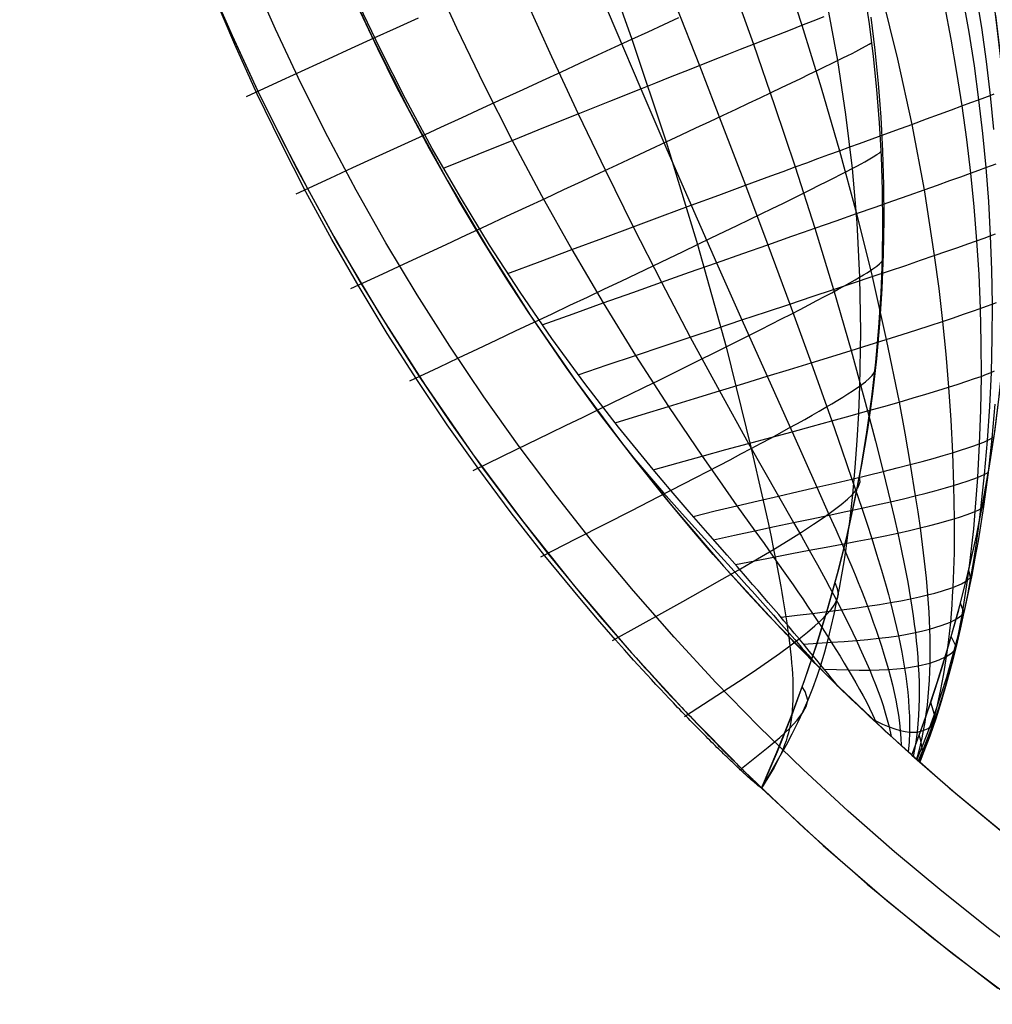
# Model space of a CAD drawing. Header units: millimetres. Extents: x -58 to 58, y -58 to 57.
# Tile 1 of 40: x -58 to -34, y -47 to -23. Entities that reach past the tile are written whole.
import ezdxf

# ---------------------------------------------------------------- set-up
doc = ezdxf.new("R2010")
doc.units = ezdxf.units.MM
doc.header["$MEASUREMENT"] = 0
doc.layers.add('Predefinito', color=5, linetype='Continuous')

msp = doc.modelspace()

# ---------------------------------------------------------------- linework, layer by layer
at = {"layer": 'Predefinito', "extrusion": (0.459919, 0.537098, 0.707107)}
for points in [[(1.162, 248.945), (1.653, 247.127), (2.194, 245.332), (2.788, 243.56), (3.434, 241.812), (4.134, 240.088), (4.889, 238.388), (5.701, 236.714), (6.572, 235.066), (7.029, 234.252), (7.502, 233.445), (7.991, 232.645), (8.495, 231.852), (9.016, 231.066), (9.552, 230.288), (10.103, 229.521), (10.668, 228.765), (11.246, 228.022), (11.838, 227.292), (12.443, 226.574), (13.061, 225.869), (13.694, 225.177), (14.34, 224.498), (15.001, 223.831), (15.676, 223.178), (16.365, 222.538), (17.069, 221.911), (17.788, 221.298), (18.521, 220.7), (19.267, 220.12), (20.027, 219.562), (20.803, 219.027), (21.595, 218.519), (21.998, 218.276), (22.406, 218.04), (22.818, 217.812), (23.236, 217.593), (23.66, 217.382), (24.09, 217.18), (24.524, 216.988), (24.962, 216.808), (25.403, 216.638), (25.847, 216.481), (26.294, 216.335), (26.745, 216.202), (27.199, 216.082), (27.656, 215.974), (28.117, 215.879), (28.581, 215.797), (29.05, 215.729), (29.522, 215.675), (29.995, 215.635), (30.469, 215.609), (30.941, 215.598), (31.412, 215.6), (31.882, 215.616), (32.351, 215.646), (32.819, 215.688), (33.286, 215.743), (33.751, 215.812), (34.216, 215.892), (34.679, 215.985), (35.142, 216.091), (35.602, 216.207), (36.058, 216.335), (36.51, 216.473), (36.958, 216.62), (37.401, 216.777), (37.841, 216.942), (38.276, 217.116), (38.708, 217.299), (39.136, 217.489), (39.561, 217.687), (40.401, 218.105), (41.228, 218.549), (42.045, 219.02), (42.85, 219.514)], [(43.675, 224.778), (42.907, 224.234), (42.127, 223.709), (41.334, 223.204), (40.526, 222.722), (39.704, 222.265), (39.29, 222.047), (38.871, 221.837), (38.45, 221.635), (38.025, 221.441), (37.597, 221.256), (37.165, 221.08), (36.73, 220.913), (36.29, 220.757), (35.846, 220.61), (35.398, 220.474), (34.945, 220.35), (34.487, 220.237), (34.026, 220.137), (33.563, 220.051), (33.099, 219.98), (32.635, 219.922), (32.17, 219.88), (31.704, 219.852), (31.238, 219.84), (30.771, 219.843), (30.303, 219.862), (29.835, 219.897), (29.365, 219.949), (28.897, 220.016), (28.433, 220.1), (27.974, 220.198), (27.52, 220.311), (27.07, 220.438), (26.625, 220.58), (26.184, 220.734), (25.747, 220.902), (25.314, 221.083), (24.885, 221.275), (24.46, 221.48), (24.04, 221.695), (23.626, 221.92), (23.218, 222.153), (22.816, 222.395), (22.419, 222.645), (22.027, 222.902), (21.258, 223.436), (20.506, 223.996), (19.768, 224.577), (19.044, 225.178), (18.334, 225.795), (17.641, 226.426), (16.963, 227.07), (16.301, 227.729), (15.654, 228.401), (15.022, 229.086), (14.406, 229.784), (13.805, 230.495), (13.218, 231.22), (12.646, 231.957), (12.089, 232.707), (11.547, 233.469), (11.018, 234.244), (10.505, 235.032), (10.008, 235.828), (9.529, 236.631), (9.067, 237.442), (8.621, 238.258), (8.192, 239.082), (7.78, 239.911), (7.383, 240.747), (7.001, 241.59), (6.635, 242.438), (5.949, 244.153), (5.321, 245.891), (4.749, 247.652), (4.234, 249.435), (3.773, 251.24), (3.365, 253.066)], [(-1.594, 248.929), (-0.795, 248.954), (0, 248.962), (1.162, 248.945)], [(3.365, 253.066), (2.517, 253.127), (1.673, 253.17), (0.834, 253.196), (0, 253.205), (-1.146, 253.189), (-2.301, 253.14), (-3.464, 253.057), (-4.634, 252.94)]]:
    msp.add_lwpolyline(points, dxfattribs=at)
at = {"layer": 'Predefinito'}
for points in [[(-49.89, -21.938), (-49.103, -23.647), (-48.257, -25.327), (-47.354, -26.978), (-46.395, -28.596), (-45.38, -30.181), (-44.312, -31.729), (-43.19, -33.24), (-42.017, -34.711), (-40.794, -36.14), (-39.522, -37.527), (-38.203, -38.868), (-36.839, -40.164), (-35.431, -41.412), (-33.98, -42.61)], [(-33.304, -45.641), (-34.468, -44.768), (-35.612, -43.864), (-36.733, -42.929), (-37.831, -41.965), (-38.904, -40.972), (-39.952, -39.952), (-40.972, -38.904), (-41.965, -37.831), (-42.929, -36.733), (-43.864, -35.612), (-44.768, -34.468), (-45.641, -33.304), (-46.482, -32.12), (-47.29, -30.917), (-48.066, -29.698), (-48.807, -28.462), (-49.515, -27.213), (-50.188, -25.95), (-50.827, -24.676), (-51.43, -23.391), (-51.999, -22.098)], [(-39.891, -41.412), (-39.523, -40.561), (-39.183, -39.711), (-38.869, -38.861), (-38.582, -38.013), (-38.321, -37.165), (-38.086, -36.32), (-37.875, -35.477), (-37.689, -34.636), (-37.527, -33.797), (-37.387, -32.962), (-37.271, -32.129), (-37.176, -31.3), (-37.104, -30.475), (-37.052, -29.654), (-37.021, -28.837), (-37.009, -28.025), (-37.017, -27.217), (-37.044, -26.415), (-37.089, -25.619), (-37.152, -24.828), (-37.232, -24.043), (-37.329, -23.265), (-37.442, -22.494)], [(-52.636, -23.145), (-51.806, -24.948), (-50.914, -26.722), (-49.961, -28.463), (-48.949, -30.171), (-47.878, -31.842), (-46.751, -33.476), (-45.567, -35.069), (-44.33, -36.621), (-43.039, -38.13), (-41.698, -39.592), (-40.306, -41.008), (-38.867, -42.375), (-37.381, -43.691), (-35.851, -44.955), (-34.278, -46.166)], [(-36.323, -40.631), (-36.007, -39.767), (-35.717, -38.903), (-35.451, -38.039), (-35.21, -37.178), (-34.992, -36.317), (-34.797, -35.459), (-34.625, -34.603), (-34.475, -33.75), (-34.347, -32.901), (-34.24, -32.054), (-34.154, -31.212), (-34.089, -30.373), (-34.043, -29.539), (-34.017, -28.71), (-34.009, -27.886), (-34.02, -27.067), (-34.048, -26.253), (-34.094, -25.446), (-34.157, -24.645), (-34.235, -23.85), (-34.329, -23.062)], [(-36.323, -40.631), (-35.284, -41.537), (-34.222, -42.416)], [(-39.891, -41.412), (-38.426, -42.775), (-36.914, -44.086), (-35.357, -45.345), (-33.758, -46.548)]]:
    msp.add_lwpolyline(points, dxfattribs=at)
at = {"layer": 'Predefinito', "extrusion": (-0.246132, 0.950831, -0.187989)}
msp.add_lwpolyline([(52.817, 25.377), (52.756, 25.421)], dxfattribs=at)
at = {"layer": 'Predefinito', "extrusion": (-0.218767, 0.958663, -0.181952)}
msp.add_lwpolyline([(51.611, 24.843), (51.529, 24.908)], dxfattribs=at)
at = {"layer": 'Predefinito', "extrusion": (-0.182715, 0.968077, -0.171587)}
msp.add_lwpolyline([(49.907, 24.457), (49.788, 24.565)], dxfattribs=at)
at = {"layer": 'Predefinito', "extrusion": (-0.137595, 0.978799, -0.151723)}
msp.add_lwpolyline([(47.609, 24.462), (47.434, 24.652)], dxfattribs=at)
at = {"layer": 'Predefinito', "extrusion": (-0.112164, 0.9843, -0.136285)}
msp.add_lwpolyline([(46.233, 24.716), (46.022, 24.968)], dxfattribs=at)
at = {"layer": 'Predefinito', "extrusion": (1, 0, 0)}
for points in [[(-33.75, 291.145), (-33.75, 60.004)], [(-40.631, 297.573), (-40.631, 297.573)], [(-41.412, 60), (-41.412, 300.487)], [(-41.412, 300.487), (-41.412, 77.635)]]:
    msp.add_lwpolyline(points, dxfattribs=at)
at = {"layer": 'Predefinito', "extrusion": (-0.086574, 0.989218, -0.11812)}
msp.add_lwpolyline([(44.732, 25.153), (44.487, 25.483)], dxfattribs=at)
at = {"layer": 'Predefinito', "extrusion": (-0.074056, 0.991392, -0.107967)}
msp.add_lwpolyline([(43.944, 25.456), (43.686, 25.829)], dxfattribs=at)
at = {"layer": 'Predefinito', "extrusion": (-0.061455, 0.993434, -0.096504)}
msp.add_lwpolyline([(43.112, 25.846), (42.845, 26.263)], dxfattribs=at)
at = {"layer": 'Predefinito', "extrusion": (-0.034672, 0.997271, -0.065179)}
msp.add_lwpolyline([(41.239, 27.17), (40.991, 27.634)], dxfattribs=at)
at = {"layer": 'Predefinito', "extrusion": (-0.021012, 0.998811, -0.043993)}
msp.add_lwpolyline([(40.226, 28.246), (40.017, 28.684)], dxfattribs=at)
at = {"layer": 'Predefinito', "extrusion": (-0.007514, 0.999814, -0.017735)}
msp.add_lwpolyline([(39.192, 29.717), (39.044, 30.065)], dxfattribs=at)
at = {"layer": 'Predefinito', "extrusion": (1, 0, -9.32688e-08)}
msp.add_lwpolyline([(-40.631, 297.573), (-40.631, 60.007)], dxfattribs=at)
at = {"layer": 'Predefinito', "extrusion": (0, 1, 0)}
msp.add_lwpolyline([(39.891, 60), (39.891, 34.875)], dxfattribs=at)
at = {"layer": 'Predefinito'}
for points in [[(-43.834, -21.198, 37.68), (-42.965, -23.631, 37.75), (-42.155, -26.069, 37.867), (-41.41, -28.507, 38.031), (-40.733, -30.938, 38.244), (-40.133, -33.35, 38.494), (-39.858, -34.55, 38.634), (-39.728, -35.148, 38.72), (-39.665, -35.446, 38.771), (-39.604, -35.744, 38.828), (-39.545, -36.039, 38.891), (-39.488, -36.333, 38.962), (-39.434, -36.626, 39.042), (-39.408, -36.771, 39.085), (-39.382, -36.916, 39.131), (-39.358, -37.06, 39.18), (-39.335, -37.203, 39.232), (-39.312, -37.345, 39.287), (-39.291, -37.486, 39.346), (-39.271, -37.626, 39.407), (-39.252, -37.764, 39.472), (-39.234, -37.902, 39.541), (-39.218, -38.038, 39.613), (-39.202, -38.175, 39.691), (-39.189, -38.311, 39.772), (-39.176, -38.444, 39.858), (-39.166, -38.577, 39.947), (-39.157, -38.707, 40.039), (-39.151, -38.835, 40.134), (-39.147, -38.962, 40.233), (-39.145, -39.086, 40.334), (-39.145, -39.208, 40.439), (-39.148, -39.328, 40.546), (-39.153, -39.446, 40.656), (-39.162, -39.561, 40.768), (-39.173, -39.673, 40.882), (-39.187, -39.783, 40.998), (-39.205, -39.89, 41.116), (-39.226, -39.995, 41.236), (-39.25, -40.098, 41.359), (-39.278, -40.198, 41.484), (-39.309, -40.295, 41.61), (-39.343, -40.39, 41.737), (-39.379, -40.483, 41.866), (-39.418, -40.574, 41.996), (-39.502, -40.75, 42.258), (-39.593, -40.921, 42.524), (-39.891, -41.412, 43.333)], [(-42.486, -21.398, 34.412), (-41.365, -24.255, 34.574), (-40.815, -25.679, 34.694), (-40.273, -27.098, 34.84), (-39.741, -28.511, 35.016), (-39.219, -29.919, 35.223), (-38.712, -31.313, 35.462), (-38.221, -32.694, 35.729), (-37.981, -33.385, 35.876), (-37.745, -34.075, 36.037), (-37.511, -34.767, 36.214), (-37.394, -35.121, 36.312), (-37.275, -35.486, 36.42), (-37.158, -35.858, 36.54), (-37.044, -36.237, 36.674), (-36.988, -36.429, 36.747), (-36.933, -36.622, 36.825), (-36.88, -36.816, 36.908), (-36.828, -37.01, 36.995), (-36.778, -37.206, 37.089), (-36.73, -37.403, 37.188), (-36.684, -37.599, 37.292), (-36.641, -37.794, 37.403), (-36.6, -37.989, 37.519), (-36.562, -38.182, 37.641), (-36.527, -38.374, 37.768), (-36.495, -38.565, 37.9), (-36.467, -38.756, 38.037), (-36.442, -38.946, 38.179), (-36.42, -39.136, 38.326), (-36.403, -39.325, 38.476), (-36.39, -39.515, 38.631), (-36.381, -39.705, 38.789), (-36.378, -39.895, 38.952), (-36.379, -40.086, 39.117), (-36.389, -40.32, 39.323), (-36.408, -40.555, 39.532)], [(-39.417, -21.811, 38.232), (-38.931, -23.297, 38.331), (-38.471, -24.786, 38.457), (-38.04, -26.279, 38.61), (-37.638, -27.773, 38.791), (-37.266, -29.269, 39.002), (-36.928, -30.76, 39.243), (-36.626, -32.246, 39.509), (-36.489, -32.989, 39.655), (-36.36, -33.731, 39.811), (-36.24, -34.473, 39.982), (-36.182, -34.851, 40.075), (-36.127, -35.236, 40.177), (-36.074, -35.627, 40.288), (-36.027, -36.024, 40.411), (-35.985, -36.425, 40.549), (-35.966, -36.626, 40.623), (-35.949, -36.828, 40.702), (-35.934, -37.031, 40.785), (-35.921, -37.234, 40.873), (-35.911, -37.437, 40.965), (-35.902, -37.64, 41.063), (-35.897, -37.842, 41.165), (-35.894, -38.043, 41.272), (-35.893, -38.245, 41.383), (-35.896, -38.446, 41.498), (-35.902, -38.646, 41.617), (-35.911, -38.847, 41.74), (-35.924, -39.047, 41.867), (-35.941, -39.247, 41.997), (-35.962, -39.447, 42.131), (-35.987, -39.648, 42.268), (-36.017, -39.848, 42.407), (-36.051, -40.049, 42.549), (-36.085, -40.22, 42.671), (-36.122, -40.391, 42.795), (-36.163, -40.562, 42.92), (-36.209, -40.732, 43.047)], [(-47.752, -22.004, 29.683), (-47.131, -23.362, 29.711), (-46.484, -24.705, 29.756), (-45.812, -26.032, 29.819), (-45.115, -27.34, 29.9), (-44.394, -28.626, 30.002), (-43.649, -29.893, 30.128), (-42.88, -31.138, 30.281), (-42.096, -32.349, 30.464), (-41.298, -33.53, 30.672), (-40.889, -34.12, 30.79), (-40.473, -34.71, 30.922), (-40.049, -35.303, 31.073), (-39.83, -35.609, 31.159), (-39.605, -35.926, 31.254), (-39.375, -36.251, 31.364), (-39.259, -36.417, 31.424), (-39.143, -36.584, 31.49), (-39.027, -36.752, 31.56), (-38.911, -36.922, 31.636), (-38.796, -37.092, 31.718), (-38.681, -37.264, 31.807), (-38.567, -37.436, 31.902), (-38.454, -37.61, 32.004), (-38.343, -37.782, 32.114), (-38.288, -37.867, 32.171), (-38.234, -37.952, 32.23), (-38.129, -38.12, 32.355), (-38.026, -38.284, 32.486), (-37.927, -38.446, 32.623), (-37.831, -38.606, 32.767), (-37.738, -38.763, 32.918), (-37.648, -38.917, 33.074), (-37.562, -39.069, 33.236), (-37.48, -39.22, 33.403), (-37.402, -39.369, 33.575), (-37.327, -39.517, 33.753), (-37.256, -39.665, 33.935), (-37.17, -39.857, 34.18)], [(-43.944, -22.011, 32.72), (-42.758, -24.808, 32.869), (-42.16, -26.195, 32.979), (-41.56, -27.572, 33.115), (-40.958, -28.939, 33.279), (-40.356, -30.296, 33.474), (-39.758, -31.633, 33.701), (-39.166, -32.951, 33.955), (-38.871, -33.61, 34.097), (-38.576, -34.27, 34.252), (-38.281, -34.931, 34.426), (-38.13, -35.271, 34.522), (-37.977, -35.622, 34.629), (-37.824, -35.981, 34.748), (-37.747, -36.163, 34.814), (-37.671, -36.347, 34.883), (-37.596, -36.532, 34.958), (-37.521, -36.719, 35.037), (-37.448, -36.907, 35.121), (-37.376, -37.096, 35.211), (-37.306, -37.286, 35.306), (-37.237, -37.477, 35.408), (-37.171, -37.667, 35.517), (-37.107, -37.857, 35.631), (-37.045, -38.044, 35.752), (-36.987, -38.231, 35.879), (-36.931, -38.415, 36.012), (-36.879, -38.599, 36.15), (-36.83, -38.781, 36.293), (-36.785, -38.963, 36.442), (-36.743, -39.144, 36.596), (-36.705, -39.324, 36.754), (-36.671, -39.504, 36.917), (-36.642, -39.685, 37.084), (-36.617, -39.866, 37.255), (-36.598, -40.048, 37.43), (-36.584, -40.225, 37.602), (-36.576, -40.404, 37.777)], [(-40.603, -22.291, 36.302), (-40.082, -23.748, 36.401), (-39.579, -25.207, 36.525), (-39.094, -26.664, 36.678), (-38.628, -28.121, 36.859), (-38.184, -29.575, 37.071), (-37.764, -31.021, 37.315), (-37.371, -32.458, 37.586), (-37.184, -33.177, 37.734), (-37.004, -33.895, 37.895), (-36.829, -34.614, 38.071), (-36.743, -34.981, 38.168), (-36.657, -35.357, 38.274), (-36.574, -35.74, 38.391), (-36.495, -36.129, 38.521), (-36.457, -36.325, 38.592), (-36.42, -36.523, 38.666), (-36.385, -36.721, 38.746), (-36.352, -36.92, 38.829), (-36.32, -37.12, 38.918), (-36.291, -37.32, 39.012), (-36.264, -37.521, 39.112), (-36.239, -37.72, 39.216), (-36.217, -37.919, 39.326), (-36.198, -38.118, 39.441), (-36.182, -38.315, 39.561), (-36.168, -38.512, 39.685), (-36.158, -38.709, 39.814), (-36.151, -38.905, 39.947), (-36.148, -39.101, 40.085), (-36.149, -39.297, 40.226), (-36.155, -39.493, 40.371), (-36.164, -39.689, 40.519), (-36.179, -39.885, 40.67), (-36.199, -40.083, 40.825), (-36.237, -40.371, 41.055), (-36.289, -40.661, 41.29)], [(-36.323, -40.631, 60.007), (-36.146, -40.154, 60.01), (-35.875, -39.38, 60.012), (-35.621, -38.6, 60.012), (-35.386, -37.814, 60.011), (-35.169, -37.023, 60.009), (-34.97, -36.227, 60.007), (-34.79, -35.426, 60.006), (-34.628, -34.622, 60.005), (-34.485, -33.813, 60.004), (-34.361, -33.002, 60.004), (-34.256, -32.188, 60.004), (-34.169, -31.373, 60.004), (-34.102, -30.556, 60.004), (-34.052, -29.739, 60.004), (-34.022, -28.921, 60.003), (-34.01, -28.103, 60.003), (-34.015, -27.286, 60.003), (-34.039, -26.469, 60.002), (-34.081, -25.654, 60.002), (-34.14, -24.841, 60.002), (-34.216, -24.03, 60.002), (-34.309, -23.222, 60.002), (-34.419, -22.416, 60.002)], [(-52.916, -22.497, 30), (-52.395, -23.686, 30), (-51.847, -24.863, 30), (-51.272, -26.027, 30), (-50.672, -27.178, 30), (-50.045, -28.315, 30), (-49.393, -29.438, 30), (-48.716, -30.545, 29.999), (-48.014, -31.637, 29.999), (-47.287, -32.713, 30.001), (-46.536, -33.773, 30.003), (-45.764, -34.813, 30.002), (-44.967, -35.837, 29.992), (-44.142, -36.847, 29.981), (-43.722, -37.345, 29.995), (-43.51, -37.591, 30.011), (-43.296, -37.837, 30.035), (-43.083, -38.079, 30.067), (-42.977, -38.199, 30.087), (-42.87, -38.318, 30.11), (-42.764, -38.437, 30.136), (-42.658, -38.554, 30.166), (-42.552, -38.671, 30.198), (-42.447, -38.787, 30.235), (-42.343, -38.901, 30.275), (-42.239, -39.014, 30.32), (-42.136, -39.125, 30.369), (-42.033, -39.235, 30.422), (-41.932, -39.343, 30.48), (-41.832, -39.45, 30.544), (-41.783, -39.503, 30.577), (-41.733, -39.555, 30.612), (-41.684, -39.606, 30.648), (-41.636, -39.657, 30.686), (-41.587, -39.709, 30.726), (-41.538, -39.76, 30.767), (-41.49, -39.81, 30.809), (-41.442, -39.86, 30.853), (-41.394, -39.909, 30.899), (-41.347, -39.958, 30.945), (-41.301, -40.006, 30.993), (-41.255, -40.053, 31.042), (-41.209, -40.1, 31.093), (-41.165, -40.146, 31.144), (-41.12, -40.191, 31.197), (-41.077, -40.236, 31.251), (-41.034, -40.28, 31.306), (-40.991, -40.323, 31.362), (-40.95, -40.365, 31.419), (-40.909, -40.407, 31.477), (-40.868, -40.447, 31.536), (-40.829, -40.487, 31.596), (-40.79, -40.526, 31.657), (-40.752, -40.565, 31.719), (-40.715, -40.602, 31.782), (-40.679, -40.638, 31.846), (-40.643, -40.674, 31.91), (-40.609, -40.708, 31.975), (-40.575, -40.742, 32.041), (-40.542, -40.775, 32.108), (-40.51, -40.806, 32.176), (-40.479, -40.837, 32.244), (-40.45, -40.867, 32.313), (-40.421, -40.895, 32.382), (-40.393, -40.923, 32.452), (-40.366, -40.949, 32.522), (-40.34, -40.975, 32.594), (-40.315, -41, 32.667), (-40.291, -41.023, 32.74), (-40.268, -41.046, 32.813), (-40.225, -41.088, 32.962), (-40.186, -41.127, 33.112), (-40.15, -41.163, 33.263), (-40.116, -41.195, 33.416), (-40.086, -41.225, 33.571), (-40.058, -41.252, 33.727), (-40.032, -41.277, 33.883), (-40.009, -41.299, 34.041), (-39.966, -41.341, 34.359), (-39.891, -41.412, 35)], [(-39.891, -41.412, 34.875), (-39.974, -41.348, 34.235), (-40.02, -41.311, 33.917), (-40.046, -41.29, 33.76), (-40.073, -41.267, 33.603), (-40.103, -41.242, 33.448), (-40.135, -41.214, 33.294), (-40.17, -41.183, 33.141), (-40.208, -41.15, 32.989), (-40.249, -41.113, 32.84), (-40.271, -41.093, 32.766), (-40.293, -41.072, 32.692), (-40.317, -41.05, 32.619), (-40.342, -41.027, 32.546), (-40.368, -41.003, 32.474), (-40.394, -40.978, 32.402), (-40.422, -40.952, 32.332), (-40.451, -40.926, 32.262), (-40.48, -40.898, 32.193), (-40.511, -40.869, 32.125), (-40.542, -40.839, 32.057), (-40.575, -40.808, 31.99), (-40.608, -40.776, 31.923), (-40.643, -40.743, 31.858), (-40.678, -40.709, 31.793), (-40.714, -40.674, 31.729), (-40.751, -40.638, 31.665), (-40.789, -40.601, 31.603), (-40.827, -40.564, 31.542), (-40.867, -40.525, 31.481), (-40.907, -40.486, 31.421), (-40.948, -40.446, 31.363), (-40.989, -40.405, 31.305), (-41.031, -40.363, 31.248), (-41.074, -40.32, 31.193), (-41.118, -40.277, 31.138), (-41.162, -40.233, 31.085), (-41.207, -40.188, 31.033), (-41.252, -40.143, 30.982), (-41.298, -40.096, 30.932), (-41.345, -40.049, 30.884), (-41.392, -40.002, 30.836), (-41.439, -39.954, 30.79), (-41.487, -39.905, 30.746), (-41.536, -39.855, 30.702), (-41.584, -39.805, 30.661), (-41.634, -39.755, 30.62), (-41.683, -39.704, 30.581), (-41.732, -39.653, 30.544), (-41.782, -39.602, 30.509), (-41.831, -39.55, 30.475), (-41.881, -39.498, 30.442), (-41.932, -39.445, 30.41), (-41.982, -39.392, 30.38), (-42.084, -39.284, 30.323), (-42.187, -39.175, 30.272), (-42.291, -39.064, 30.224), (-42.396, -38.952, 30.181), (-42.501, -38.838, 30.143), (-42.607, -38.724, 30.108), (-42.714, -38.608, 30.077), (-42.82, -38.491, 30.05), (-42.927, -38.373, 30.026), (-43.035, -38.254, 30.005), (-43.142, -38.134, 29.986), (-43.356, -37.893, 29.958), (-43.57, -37.649, 29.938), (-43.784, -37.403, 29.926), (-44.206, -36.907, 29.921), (-45.033, -35.901, 29.947), (-45.831, -34.88, 29.972), (-46.603, -33.843, 29.988), (-47.352, -32.785, 30), (-48.076, -31.71, 30.013), (-48.774, -30.619, 30.026), (-49.444, -29.513, 30.039), (-50.089, -28.39, 30.051), (-50.707, -27.252, 30.062), (-51.297, -26.1, 30.072), (-51.86, -24.935, 30.082), (-52.395, -23.756, 30.092), (-52.902, -22.564, 30.101)], [(-38.078, -38.991, 31.608), (-38.157, -38.893, 31.488), (-38.237, -38.794, 31.371), (-38.319, -38.693, 31.257), (-38.403, -38.59, 31.146), (-38.489, -38.485, 31.04), (-38.577, -38.378, 30.937), (-38.666, -38.27, 30.837), (-38.758, -38.159, 30.742), (-38.815, -38.09, 30.685), (-38.874, -38.019, 30.629), (-38.992, -37.877, 30.523), (-39.112, -37.732, 30.424), (-39.234, -37.586, 30.331), (-39.357, -37.44, 30.244), (-39.481, -37.294, 30.163), (-39.605, -37.149, 30.089), (-39.729, -37.004, 30.019), (-39.853, -36.86, 29.955), (-39.977, -36.717, 29.895), (-40.101, -36.575, 29.839), (-40.224, -36.433, 29.788), (-40.467, -36.155, 29.696), (-40.707, -35.883, 29.615), (-41.166, -35.361, 29.478), (-41.607, -34.857, 29.362), (-42.039, -34.352, 29.26), (-42.462, -33.849, 29.169), (-43.283, -32.842, 29.008), (-44.085, -31.805, 28.866), (-44.866, -30.735, 28.746), (-45.62, -29.64, 28.649), (-46.345, -28.523, 28.569), (-47.04, -27.384, 28.505), (-47.707, -26.224, 28.454), (-48.344, -25.044, 28.414), (-48.95, -23.846, 28.386), (-49.525, -22.632, 28.369)], [(-45.497, -22.668, 31.154), (-44.879, -24.041, 31.208), (-44.245, -25.402, 31.284), (-43.598, -26.75, 31.381), (-42.938, -28.083, 31.502), (-42.265, -29.401, 31.649), (-41.581, -30.703, 31.826), (-40.89, -31.979, 32.034), (-40.196, -33.23, 32.269), (-39.844, -33.855, 32.4), (-39.489, -34.481, 32.546), (-39.13, -35.108, 32.711), (-38.945, -35.432, 32.803), (-38.756, -35.767, 32.905), (-38.565, -36.11, 33.021), (-38.469, -36.285, 33.085), (-38.373, -36.461, 33.154), (-38.277, -36.639, 33.227), (-38.182, -36.818, 33.305), (-38.088, -36.998, 33.389), (-37.995, -37.179, 33.479), (-37.903, -37.361, 33.576), (-37.812, -37.544, 33.679), (-37.724, -37.727, 33.789), (-37.638, -37.908, 33.906), (-37.555, -38.087, 34.029), (-37.474, -38.264, 34.159), (-37.397, -38.438, 34.295), (-37.323, -38.612, 34.437), (-37.252, -38.783, 34.585), (-37.185, -38.952, 34.739), (-37.121, -39.121, 34.897), (-37.061, -39.289, 35.061), (-37.005, -39.456, 35.23), (-36.953, -39.623, 35.403), (-36.906, -39.79, 35.581), (-36.863, -39.958, 35.763), (-36.813, -40.187, 36.016)], [(-37.043, -22.561, 42.438), (-36.662, -24.102, 42.555), (-36.325, -25.652, 42.696), (-36.033, -27.208, 42.861), (-35.789, -28.768, 43.052), (-35.685, -29.55, 43.157), (-35.594, -30.331, 43.268), (-35.516, -31.112, 43.384), (-35.451, -31.893, 43.506), (-35.399, -32.673, 43.634), (-35.359, -33.451, 43.771), (-35.332, -34.229, 43.921), (-35.317, -35.02, 44.088), (-35.317, -35.423, 44.183), (-35.321, -35.829, 44.288), (-35.332, -36.237, 44.403), (-35.35, -36.648, 44.53), (-35.361, -36.853, 44.599), (-35.375, -37.059, 44.672), (-35.391, -37.265, 44.748), (-35.408, -37.47, 44.828), (-35.429, -37.676, 44.912), (-35.451, -37.881, 45), (-35.477, -38.086, 45.091), (-35.504, -38.291, 45.185), (-35.569, -38.701, 45.382), (-35.646, -39.11, 45.591), (-35.738, -39.519, 45.81), (-35.845, -39.928, 46.038), (-35.905, -40.133, 46.154), (-35.97, -40.338, 46.272), (-36.039, -40.542, 46.392), (-36.134, -40.8, 46.545)], [(-35.108, -22.67, 49.061), (-34.97, -23.467, 49.103), (-34.846, -24.266, 49.149), (-34.738, -25.069, 49.2), (-34.645, -25.873, 49.254), (-34.567, -26.68, 49.312), (-34.505, -27.488, 49.374), (-34.46, -28.298, 49.44), (-34.43, -29.109, 49.511), (-34.417, -29.921, 49.585), (-34.421, -30.733, 49.663), (-34.442, -31.545, 49.743), (-34.48, -32.355, 49.828), (-34.534, -33.163, 49.92), (-34.604, -33.969, 50.018), (-34.691, -34.781, 50.128), (-34.742, -35.188, 50.189), (-34.798, -35.597, 50.256), (-34.86, -36.006, 50.33), (-34.928, -36.416, 50.41), (-35.003, -36.825, 50.5), (-35.084, -37.233, 50.598), (-35.172, -37.642, 50.705), (-35.269, -38.05, 50.82), (-35.374, -38.458, 50.943), (-35.488, -38.866, 51.072), (-35.612, -39.273, 51.206), (-35.748, -39.68, 51.345), (-35.894, -40.087, 51.487), (-36.052, -40.491, 51.631), (-36.169, -40.769, 51.732)], [(-34.8, -22.555, 51.286), (-34.672, -23.356, 51.32), (-34.56, -24.16, 51.357), (-34.464, -24.967, 51.397), (-34.383, -25.776, 51.441)], [(-38.078, -38.991, 31.608), (-38.19, -38.882, 31.406), (-38.247, -38.825, 31.305), (-38.308, -38.765, 31.204), (-38.371, -38.703, 31.102), (-38.437, -38.638, 31.001), (-38.506, -38.569, 30.9), (-38.578, -38.497, 30.799), (-38.653, -38.421, 30.698), (-38.732, -38.341, 30.597), (-38.815, -38.257, 30.496), (-38.903, -38.168, 30.396), (-38.997, -38.072, 30.295), (-39.096, -37.97, 30.194), (-39.149, -37.916, 30.143), (-39.204, -37.859, 30.093), (-39.26, -37.8, 30.043), (-39.32, -37.739, 29.992), (-39.381, -37.674, 29.942), (-39.446, -37.606, 29.891), (-39.514, -37.535, 29.841), (-39.585, -37.46, 29.79), (-39.66, -37.38, 29.74), (-39.74, -37.296, 29.689), (-39.824, -37.206, 29.639), (-39.915, -37.109, 29.588), (-40.011, -37.005, 29.538), (-40.115, -36.892, 29.487), (-40.229, -36.768, 29.437), (-40.354, -36.63, 29.386), (-40.493, -36.477, 29.336), (-40.65, -36.302, 29.286), (-40.83, -36.099, 29.235), (-41.037, -35.863, 29.185), (-41.276, -35.589, 29.135), (-41.543, -35.276, 29.085), (-42.17, -34.524, 28.986), (-42.925, -33.581, 28.887), (-43.712, -32.55, 28.789), (-44.523, -31.432, 28.691), (-45.43, -30.106, 28.594), (-45.938, -29.325, 28.546), (-46.489, -28.442, 28.5), (-47.093, -27.433, 28.454), (-47.769, -26.236, 28.41), (-48.552, -24.758, 28.37), (-48.998, -23.862, 28.352), (-49.489, -22.826, 28.338)], [(-38.322, -22.865, 48.345), (-38.088, -24.139, 48.394), (-37.894, -25.418, 48.451), (-37.742, -26.703, 48.517), (-37.631, -27.991, 48.592), (-37.564, -29.283, 48.677), (-37.541, -30.575, 48.769), (-37.561, -31.867, 48.867), (-37.587, -32.512, 48.918), (-37.624, -33.156, 48.973), (-37.672, -33.8, 49.036), (-37.733, -34.444, 49.11), (-37.805, -35.085, 49.198), (-37.846, -35.404, 49.249), (-37.891, -35.721, 49.304), (-37.939, -36.037, 49.366), (-37.991, -36.351, 49.434), (-38.047, -36.662, 49.509), (-38.107, -36.97, 49.591), (-38.172, -37.28, 49.683), (-38.242, -37.586, 49.782), (-38.318, -37.887, 49.888), (-38.399, -38.185, 50.001), (-38.486, -38.477, 50.119), (-38.581, -38.765, 50.243), (-38.682, -39.047, 50.371), (-38.792, -39.323, 50.504), (-38.91, -39.597, 50.641), (-39.037, -39.866, 50.782), (-39.169, -40.131, 50.926), (-39.307, -40.392, 51.071), (-39.891, -41.412, 51.667)], [(-35.548, -22.836, 46.835), (-35.396, -23.626, 46.885), (-35.258, -24.42, 46.939), (-35.135, -25.215, 46.999), (-35.025, -26.013, 47.062), (-34.93, -26.813, 47.131), (-34.85, -27.614, 47.205), (-34.785, -28.417, 47.284), (-34.735, -29.221, 47.368), (-34.701, -30.026, 47.456), (-34.682, -30.831, 47.548), (-34.68, -31.636, 47.644), (-34.693, -32.439, 47.745), (-34.721, -33.24, 47.854), (-34.765, -34.04, 47.971), (-34.824, -34.847, 48.101), (-34.861, -35.255, 48.175), (-34.904, -35.664, 48.255), (-34.952, -36.074, 48.343), (-35.007, -36.485, 48.44), (-35.069, -36.896, 48.547), (-35.138, -37.307, 48.665), (-35.215, -37.717, 48.795), (-35.302, -38.128, 48.934), (-35.397, -38.538, 49.082), (-35.504, -38.948, 49.238), (-35.622, -39.358, 49.401), (-35.752, -39.767, 49.57), (-35.896, -40.177, 49.743), (-36.053, -40.583, 49.92), (-36.141, -40.794, 50.013)], [(-52.12, -24.987, 29.819), (-51.281, -24.604, 30.383), (-50.722, -24.348, 30.779), (-50.169, -24.096, 31.188), (-49.623, -23.846, 31.61), (-49.084, -23.6, 32.045), (-48.554, -23.357, 32.493), (-48.033, -23.119, 32.954)], [(-50.934, -27.299, 29.816), (-50.127, -26.928, 30.39), (-49.588, -26.68, 30.793), (-49.056, -26.435, 31.208), (-48.53, -26.193, 31.637), (-48.012, -25.955, 32.077), (-47.502, -25.72, 32.531), (-47, -25.49, 32.997), (-46.508, -25.263, 33.475), (-46.025, -25.041, 33.966), (-45.552, -24.823, 34.469), (-45.09, -24.611, 34.985), (-44.64, -24.403, 35.513), (-44.202, -24.201, 36.054), (-43.776, -24.005, 36.607), (-43.364, -23.815, 37.172), (-42.965, -23.631, 37.75), (-42.58, -23.453, 38.34), (-42.21, -23.282, 38.941), (-41.854, -23.117, 39.554)], [(-47.443, -26.692, 28.472), (-46.62, -26.358, 29.131), (-45.812, -26.032, 29.819), (-45.02, -25.713, 30.537), (-44.245, -25.402, 31.284), (-43.491, -25.1, 32.061), (-42.758, -24.808, 32.869), (-42.4, -24.666, 33.284), (-42.049, -24.526, 33.706), (-41.703, -24.389, 34.137), (-41.365, -24.255, 34.574), (-41.033, -24.124, 35.02), (-40.708, -23.995, 35.473), (-40.391, -23.87, 35.933), (-40.082, -23.748, 36.401), (-39.782, -23.63, 36.874), (-39.49, -23.515, 37.354), (-39.206, -23.404, 37.84), (-38.931, -23.297, 38.331), (-38.665, -23.192, 38.828), (-38.407, -23.092, 39.33)], [(-37.292, -23.107, 60), (-37.198, -23.893, 60), (-37.121, -24.685, 60), (-37.06, -25.484, 60), (-37.017, -26.288, 60), (-36.993, -27.098, 60), (-36.987, -27.913, 60), (-37, -28.733, 60), (-37.033, -29.557, 60), (-37.087, -30.386, 60), (-37.162, -31.219, 60), (-37.258, -32.055, 60), (-37.376, -32.895, 60), (-37.517, -33.737, 60), (-37.681, -34.583, 60), (-37.868, -35.431, 60), (-38.08, -36.281, 60), (-38.317, -37.133, 60), (-38.579, -37.987, 60), (-38.867, -38.842, 60), (-39.181, -39.698, 60), (-39.522, -40.555, 60), (-39.891, -41.412, 60)], [(-49.64, -29.552, 29.81), (-48.881, -29.2, 30.403), (-48.374, -28.965, 30.817), (-47.874, -28.733, 31.243), (-47.38, -28.503, 31.682), (-46.892, -28.277, 32.132), (-46.413, -28.054, 32.594), (-45.941, -27.835, 33.069), (-45.479, -27.62, 33.555), (-45.025, -27.409, 34.053), (-44.582, -27.202, 34.562), (-44.148, -27, 35.084), (-43.726, -26.803, 35.617), (-43.314, -26.611, 36.162), (-42.915, -26.425, 36.719), (-42.528, -26.244, 37.287), (-42.155, -26.069, 37.867), (-41.795, -25.901, 38.459), (-41.448, -25.738, 39.062), (-41.115, -25.582, 39.675), (-40.797, -25.432, 40.299), (-40.492, -25.288, 40.932), (-40.201, -25.151, 41.575), (-39.924, -25.02, 42.226), (-39.662, -24.896, 42.885), (-39.414, -24.778, 43.552), (-39.18, -24.666, 44.226), (-38.961, -24.562, 44.907), (-38.757, -24.464, 45.594), (-38.567, -24.372, 46.287), (-38.392, -24.288, 46.984), (-38.232, -24.21, 47.687), (-38.088, -24.139, 48.394), (-37.958, -24.075, 49.105), (-37.842, -24.017, 49.819), (-37.74, -23.966, 50.536), (-37.651, -23.92, 51.256), (-37.507, -23.846, 52.703), (-37.404, -23.791, 54.157), (-37.335, -23.752, 55.616), (-37.295, -23.728, 57.078), (-37.271, -23.711, 60)], [(-45.912, -29.197, 28.615), (-45.146, -28.909, 29.295), (-44.394, -28.626, 30.002), (-43.657, -28.351, 30.738), (-42.938, -28.083, 31.502), (-42.239, -27.823, 32.295), (-41.56, -27.572, 33.115), (-40.904, -27.33, 33.964), (-40.585, -27.212, 34.398), (-40.273, -27.098, 34.84), (-39.968, -26.985, 35.289), (-39.669, -26.875, 35.745), (-39.377, -26.768, 36.208), (-39.094, -26.664, 36.678), (-38.818, -26.563, 37.153), (-38.55, -26.465, 37.633), (-38.291, -26.37, 38.119), (-38.04, -26.279, 38.61), (-37.797, -26.19, 39.106), (-37.562, -26.104, 39.606), (-37.117, -25.941, 40.62), (-36.704, -25.79, 41.65), (-36.325, -25.652, 42.696), (-35.978, -25.525, 43.754), (-35.664, -25.41, 44.825), (-35.383, -25.306, 45.907), (-35.135, -25.215, 46.999), (-34.92, -25.136, 48.098), (-34.738, -25.069, 49.2), (-34.587, -25.013, 50.3), (-34.464, -24.967, 51.397), (-34.365, -24.93, 52.492)], [(-48.24, -31.744, 29.801), (-47.546, -31.417, 30.419), (-47.083, -31.198, 30.849), (-46.626, -30.982, 31.291), (-46.174, -30.769, 31.744), (-45.729, -30.559, 32.208), (-45.291, -30.352, 32.682), (-44.861, -30.149, 33.168), (-44.439, -29.949, 33.665), (-44.025, -29.753, 34.173), (-43.62, -29.561, 34.691), (-43.225, -29.373, 35.221), (-42.84, -29.19, 35.761), (-42.465, -29.011, 36.312), (-42.102, -28.838, 36.874), (-41.75, -28.67, 37.447), (-41.41, -28.507, 38.031), (-41.082, -28.35, 38.625), (-40.768, -28.199, 39.23), (-40.466, -28.053, 39.844), (-40.177, -27.913, 40.468), (-39.9, -27.779, 41.1), (-39.637, -27.651, 41.741), (-39.387, -27.529, 42.39), (-39.15, -27.413, 43.047), (-38.927, -27.303, 43.711), (-38.717, -27.198, 44.381), (-38.52, -27.1, 45.058), (-38.337, -27.009, 45.74), (-38.167, -26.923, 46.427), (-38.012, -26.843, 47.12), (-37.87, -26.77, 47.816), (-37.742, -26.703, 48.517), (-37.627, -26.643, 49.221), (-37.526, -26.588, 49.928), (-37.438, -26.539, 50.638), (-37.361, -26.496, 51.351), (-37.238, -26.424, 52.783), (-37.152, -26.371, 54.221), (-37.097, -26.333, 55.665), (-37.066, -26.308, 57.11), (-37.05, -26.289, 60)], [(-45.094, -30.411, 28.715), (-44.364, -30.149, 29.408), (-43.649, -29.893, 30.128), (-42.948, -29.644, 30.875), (-42.265, -29.401, 31.649), (-41.601, -29.166, 32.45), (-40.958, -28.939, 33.279), (-40.337, -28.721, 34.134), (-39.741, -28.511, 35.016), (-39.452, -28.41, 35.467), (-39.17, -28.311, 35.924), (-38.896, -28.215, 36.389), (-38.628, -28.121, 36.859), (-38.369, -28.03, 37.334), (-38.117, -27.942, 37.815), (-37.638, -27.773, 38.791), (-37.189, -27.616, 39.785), (-36.773, -27.469, 40.795), (-36.387, -27.333, 41.821), (-36.033, -27.208, 42.861), (-35.711, -27.093, 43.913), (-35.419, -26.989, 44.976), (-35.159, -26.895, 46.049), (-34.93, -26.813, 47.131), (-34.733, -26.741, 48.22), (-34.567, -26.68, 49.312), (-34.43, -26.629, 50.401), (-34.32, -26.587, 51.487)], [(-44.241, -31.597, 28.84), (-43.554, -31.365, 29.548), (-42.88, -31.138, 30.281), (-42.222, -30.917, 31.041), (-41.581, -30.703, 31.826), (-40.958, -30.496, 32.637), (-40.356, -30.296, 33.474), (-39.775, -30.104, 34.336), (-39.219, -29.919, 35.223), (-38.688, -29.743, 36.135), (-38.184, -29.575, 37.071), (-37.71, -29.417, 38.028), (-37.266, -29.269, 39.002), (-36.852, -29.129, 39.993), (-36.468, -29, 40.999), (-36.114, -28.879, 42.019), (-35.789, -28.768, 43.052), (-35.494, -28.667, 44.096), (-35.228, -28.574, 45.15), (-34.992, -28.491, 46.213), (-34.785, -28.417, 47.284), (-34.608, -28.353, 48.361), (-34.46, -28.298, 49.44), (-34.339, -28.252, 50.517)], [(-46.735, -33.87, 29.793), (-45.716, -33.376, 30.895), (-44.916, -32.988, 31.828), (-44.525, -32.798, 32.309), (-44.139, -32.611, 32.8), (-43.761, -32.427, 33.3), (-43.39, -32.245, 33.811), (-43.026, -32.068, 34.331), (-42.671, -31.894, 34.861), (-42.324, -31.724, 35.401), (-41.986, -31.558, 35.95), (-41.657, -31.396, 36.509), (-41.339, -31.238, 37.078), (-41.031, -31.085, 37.656), (-40.733, -30.938, 38.244), (-40.447, -30.795, 38.841), (-40.173, -30.657, 39.448), (-39.909, -30.524, 40.063), (-39.658, -30.397, 40.687), (-39.417, -30.274, 41.319), (-39.189, -30.157, 41.958), (-38.972, -30.045, 42.605), (-38.767, -29.939, 43.258), (-38.574, -29.838, 43.917), (-38.394, -29.742, 44.583), (-38.225, -29.652, 45.254), (-38.068, -29.567, 45.93), (-37.923, -29.488, 46.61), (-37.791, -29.414, 47.295), (-37.671, -29.346, 47.984), (-37.564, -29.283, 48.677), (-37.468, -29.227, 49.372), (-37.385, -29.175, 50.07), (-37.251, -29.087, 51.474), (-37.154, -29.018, 52.887), (-37.089, -28.965, 54.305), (-37.029, -28.901, 57.152), (-37.022, -28.876, 60)], [(-43.362, -32.743, 28.993), (-42.722, -32.543, 29.716), (-42.096, -32.349, 30.464), (-41.484, -32.161, 31.237), (-40.89, -31.979, 32.034), (-40.314, -31.803, 32.855), (-39.758, -31.633, 33.701), (-39.223, -31.47, 34.57), (-38.712, -31.313, 35.462), (-38.225, -31.164, 36.378), (-37.764, -31.021, 37.315), (-37.332, -30.887, 38.271), (-36.928, -30.76, 39.243), (-36.552, -30.641, 40.23), (-36.205, -30.53, 41.231), (-35.886, -30.427, 42.244), (-35.594, -30.331, 43.268), (-35.33, -30.243, 44.302), (-35.093, -30.163, 45.346), (-34.883, -30.09, 46.397), (-34.701, -30.026, 47.456), (-34.546, -29.969, 48.52), (-34.417, -29.921, 49.585), (-34.314, -29.88, 50.647)], [(-45.133, -35.921, 29.769), (-44.282, -35.49, 30.938), (-43.613, -35.15, 31.917), (-42.965, -34.82, 32.93), (-42.34, -34.5, 33.977), (-41.741, -34.191, 35.056), (-41.452, -34.042, 35.609), (-41.171, -33.896, 36.17), (-40.899, -33.753, 36.738), (-40.635, -33.615, 37.316), (-40.379, -33.48, 37.901), (-40.133, -33.35, 38.494), (-39.897, -33.223, 39.096), (-39.67, -33.101, 39.706), (-39.454, -32.984, 40.323), (-39.247, -32.87, 40.947), (-39.05, -32.762, 41.578), (-38.863, -32.657, 42.215), (-38.687, -32.557, 42.859), (-38.52, -32.462, 43.508), (-38.364, -32.371, 44.162), (-38.218, -32.285, 44.822), (-38.082, -32.204, 45.486), (-37.957, -32.127, 46.155), (-37.842, -32.055, 46.828), (-37.738, -31.987, 47.504), (-37.561, -31.867, 48.867), (-37.426, -31.765, 50.24), (-37.328, -31.681, 51.621), (-37.262, -31.613, 53.01), (-37.221, -31.56, 54.404), (-37.191, -31.49, 57.202), (-37.193, -31.458, 60)], [(-42.46, -33.853, 29.169), (-41.872, -33.688, 29.909), (-41.298, -33.53, 30.672), (-40.738, -33.377, 31.459), (-40.196, -33.23, 32.269), (-39.671, -33.088, 33.101), (-39.166, -32.951, 33.955), (-38.682, -32.82, 34.831), (-38.221, -32.694, 35.729), (-37.783, -32.573, 36.648), (-37.371, -32.458, 37.586), (-36.985, -32.349, 38.54), (-36.626, -32.246, 39.509), (-36.293, -32.149, 40.492), (-35.987, -32.058, 41.486), (-35.706, -31.972, 42.491), (-35.451, -31.893, 43.506), (-35.221, -31.819, 44.529), (-35.015, -31.752, 45.561), (-34.835, -31.691, 46.599), (-34.68, -31.636, 47.644), (-34.549, -31.587, 48.693), (-34.442, -31.545, 49.743), (-34.358, -31.509, 50.79)], [(-34.349, -32.294, 51.902), (-34.423, -33.106, 51.975), (-34.514, -33.917, 52.054), (-34.623, -34.729, 52.142), (-34.751, -35.544, 52.245), (-34.823, -35.952, 52.303), (-34.901, -36.359, 52.368), (-34.984, -36.765, 52.439), (-35.074, -37.171, 52.517), (-35.17, -37.577, 52.603), (-35.274, -37.982, 52.694), (-35.385, -38.387, 52.791), (-35.503, -38.791, 52.893), (-35.631, -39.195, 52.999), (-35.767, -39.599, 53.108), (-35.913, -40.001, 53.22), (-36.068, -40.402, 53.333), (-36.206, -40.736, 53.428)], [(-41.516, -34.961, 29.384), (-40.988, -34.833, 30.142), (-40.473, -34.71, 30.922), (-39.972, -34.593, 31.723), (-39.489, -34.481, 32.546), (-39.023, -34.373, 33.389), (-38.576, -34.27, 34.252), (-38.15, -34.171, 35.135), (-37.745, -34.075, 36.037), (-37.362, -33.983, 36.957), (-37.004, -33.895, 37.895), (-36.67, -33.811, 38.847), (-36.36, -33.731, 39.811), (-36.075, -33.655, 40.787), (-35.813, -33.583, 41.773), (-35.575, -33.515, 42.768), (-35.359, -33.451, 43.771), (-35.166, -33.392, 44.783), (-34.996, -33.336, 45.801), (-34.848, -33.286, 46.825), (-34.721, -33.24, 47.854), (-34.617, -33.199, 48.887), (-34.534, -33.163, 49.92), (-34.423, -33.106, 51.975), (-34.369, -33.066, 54.014)], [(-42.972, -33.521, 28.881), (-42.217, -34.4, 29.031), (-41.776, -34.899, 29.13), (-41.326, -35.398, 29.244), (-40.857, -35.914, 29.377), (-40.613, -36.184, 29.456), (-40.364, -36.46, 29.547), (-40.238, -36.599, 29.598), (-40.112, -36.74, 29.652), (-39.985, -36.882, 29.711), (-39.858, -37.024, 29.775), (-39.731, -37.167, 29.844), (-39.604, -37.311, 29.918), (-39.477, -37.455, 29.998), (-39.351, -37.599, 30.084), (-39.226, -37.743, 30.177), (-39.103, -37.886, 30.276), (-38.981, -38.026, 30.382), (-38.922, -38.096, 30.437), (-38.863, -38.164, 30.494), (-38.786, -38.252, 30.571), (-38.711, -38.34, 30.65), (-38.637, -38.426, 30.733), (-38.565, -38.51, 30.817)], [(-41.028, -35.518, 29.517), (-40.532, -35.407, 30.285), (-40.049, -35.303, 31.073), (-39.581, -35.203, 31.882), (-39.13, -35.108, 32.711), (-38.696, -35.018, 33.559), (-38.281, -34.931, 34.426), (-37.885, -34.847, 35.311), (-37.511, -34.767, 36.214), (-37.159, -34.689, 37.135), (-36.829, -34.614, 38.071), (-36.523, -34.542, 39.021), (-36.24, -34.473, 39.982), (-35.98, -34.407, 40.953), (-35.742, -34.344, 41.934), (-35.526, -34.285, 42.923), (-35.332, -34.229, 43.921), (-35.159, -34.176, 44.925), (-35.007, -34.127, 45.935), (-34.875, -34.081, 46.95), (-34.765, -34.04, 47.971), (-34.674, -34.002, 48.995), (-34.604, -33.969, 50.018), (-34.514, -33.917, 52.054), (-34.485, -33.813, 60.004)], [(-43.424, -37.907, 29.797), (-42.77, -37.546, 31.04), (-42.257, -37.262, 32.073), (-41.76, -36.985, 33.133), (-41.281, -36.716, 34.219), (-40.824, -36.456, 35.331), (-40.39, -36.207, 36.471), (-39.983, -35.969, 37.636), (-39.604, -35.744, 38.828), (-39.256, -35.532, 40.045), (-38.94, -35.333, 41.286), (-38.656, -35.149, 42.549), (-38.405, -34.979, 43.831), (-38.186, -34.823, 45.131), (-38.001, -34.682, 46.445), (-37.85, -34.556, 47.772), (-37.733, -34.444, 49.11), (-37.649, -34.348, 50.456), (-37.594, -34.266, 51.809), (-37.55, -34.141, 54.531), (-37.567, -34.019, 60)], [(-40.512, -36.104, 29.68), (-40.052, -36.013, 30.457), (-39.605, -35.926, 31.254), (-39.172, -35.845, 32.071), (-38.756, -35.767, 32.905), (-38.357, -35.693, 33.758), (-37.977, -35.622, 34.629), (-37.616, -35.553, 35.516), (-37.275, -35.486, 36.42), (-36.956, -35.42, 37.34), (-36.657, -35.357, 38.274), (-36.381, -35.295, 39.22), (-36.127, -35.236, 40.177), (-35.893, -35.179, 41.143), (-35.681, -35.124, 42.117), (-35.489, -35.071, 43.099), (-35.317, -35.02, 44.088), (-35.165, -34.973, 45.084), (-35.032, -34.928, 46.085), (-34.919, -34.886, 47.091), (-34.824, -34.847, 48.101), (-34.749, -34.812, 49.115), (-34.691, -34.781, 50.128), (-34.623, -34.729, 52.142), (-34.628, -34.622, 60.005)], [(-39.427, -37.357, 30.197), (-39.047, -37.309, 30.994), (-38.681, -37.264, 31.807), (-38.33, -37.221, 32.635), (-37.995, -37.179, 33.479), (-37.677, -37.138, 34.338), (-37.376, -37.096, 35.211), (-37.093, -37.054, 36.097), (-36.828, -37.01, 36.995), (-36.581, -36.966, 37.907), (-36.352, -36.92, 38.829), (-36.141, -36.874, 39.762), (-35.949, -36.828, 40.702), (-35.774, -36.782, 41.649), (-35.616, -36.737, 42.604), (-35.35, -36.648, 44.53), (-35.147, -36.563, 46.477), (-35.007, -36.485, 48.44), (-34.928, -36.416, 50.41), (-34.97, -36.227, 60.007)], [(-41.72, -39.711, 30.436), (-40.948, -39.217, 32.805), (-40.306, -38.796, 35), (-40.007, -38.595, 36.125), (-39.724, -38.401, 37.269), (-39.461, -38.215, 38.432), (-39.218, -38.038, 39.613), (-38.997, -37.87, 40.813), (-38.799, -37.712, 42.029), (-38.624, -37.563, 43.26), (-38.473, -37.424, 44.505), (-38.345, -37.295, 45.762), (-38.241, -37.176, 47.03), (-38.162, -37.068, 48.307), (-38.107, -36.97, 49.591), (-38.076, -36.882, 50.881), (-38.065, -36.805, 52.176), (-38.084, -36.68, 54.778), (-38.145, -36.541, 60)], [(-38.893, -37.997, 30.611), (-38.556, -37.974, 31.414), (-38.234, -37.952, 32.23), (-37.928, -37.931, 33.061), (-37.638, -37.908, 33.906), (-37.364, -37.884, 34.763), (-37.107, -37.857, 35.631), (-36.865, -37.827, 36.512), (-36.641, -37.794, 37.403), (-36.432, -37.759, 38.305), (-36.239, -37.72, 39.216), (-36.063, -37.681, 40.136), (-35.902, -37.64, 41.063), (-35.627, -37.555, 42.935), (-35.408, -37.47, 44.828), (-35.246, -37.387, 46.74), (-35.138, -37.307, 48.665), (-35.084, -37.233, 50.598), (-35.169, -37.023, 60.009)], [(-38.403, -38.59, 31.146), (-38.109, -38.598, 31.95), (-37.831, -38.606, 32.767), (-37.569, -38.611, 33.597), (-37.323, -38.612, 34.437), (-37.094, -38.608, 35.289), (-36.879, -38.599, 36.15), (-36.68, -38.585, 37.021), (-36.495, -38.565, 37.9), (-36.168, -38.512, 39.685), (-35.896, -38.446, 41.498), (-35.676, -38.371, 43.332), (-35.504, -38.291, 45.185), (-35.38, -38.209, 47.053), (-35.302, -38.128, 48.934), (-35.269, -38.05, 50.82), (-35.386, -37.814, 60.011)], [(-40.407, -40.981, 32.271), (-39.731, -40.445, 36.8), (-39.458, -40.212, 38.999), (-39.226, -39.995, 41.236), (-39.041, -39.797, 43.511), (-38.906, -39.618, 45.819), (-38.823, -39.46, 48.152), (-38.792, -39.323, 50.504), (-38.855, -39.116, 55.242), (-38.922, -39.009, 60)], [(-36.323, -40.631, 60.007), (-36.134, -40.799, 49.36), (-36.142, -40.793, 45.807), (-36.178, -40.761, 44.033), (-36.241, -40.704, 42.259), (-36.338, -40.618, 40.485), (-36.403, -40.56, 39.597), (-36.48, -40.49, 38.71), (-36.571, -40.408, 37.823), (-36.679, -40.31, 36.935), (-36.808, -40.192, 36.048), (-36.881, -40.125, 35.604), (-36.962, -40.051, 35.16), (-37.05, -39.969, 34.716), (-37.149, -39.877, 34.272), (-37.258, -39.775, 33.828), (-37.318, -39.719, 33.606), (-37.381, -39.66, 33.384), (-37.448, -39.597, 33.162), (-37.52, -39.528, 32.94), (-37.597, -39.455, 32.718), (-37.679, -39.377, 32.496), (-37.768, -39.291, 32.274), (-37.864, -39.199, 32.052), (-37.966, -39.1, 31.83), (-38.02, -39.047, 31.719), (-38.078, -38.991, 31.608)], [(-37.248, -39.784, 33.866), (-37.19, -39.812, 34.122), (-37.017, -39.892, 34.939), (-36.863, -39.958, 35.763), (-36.724, -40.01, 36.594), (-36.598, -40.048, 37.43), (-36.483, -40.073, 38.271), (-36.379, -40.086, 39.117), (-36.199, -40.083, 40.825), (-36.051, -40.049, 42.549), (-35.934, -39.996, 44.287), (-35.845, -39.928, 46.038), (-35.752, -39.767, 49.57), (-35.875, -39.38, 60.012)], [(-36.147, -40.788, 45.433), (-36.053, -40.583, 49.92), (-36.12, -40.248, 56.7), (-36.146, -40.154, 60.01)]]:
    msp.add_polyline3d(points, dxfattribs=at)

doc.saveas('drawing.dxf')
